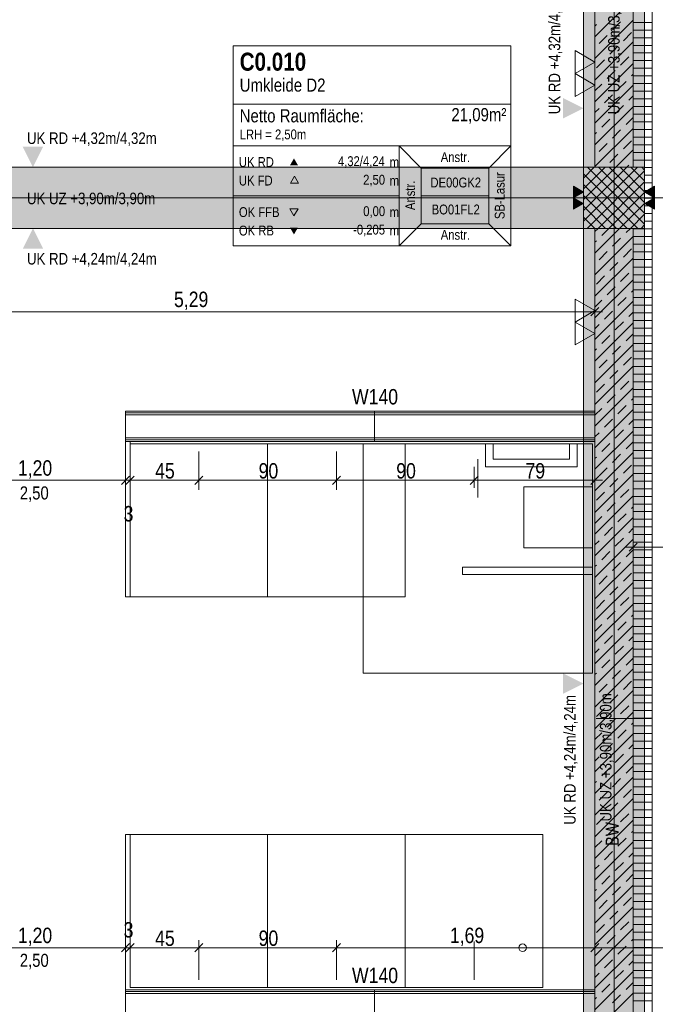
# Model space of a CAD drawing. Extents: x -500 to 300, y 62 to 1162.
# Tile 24 of 90: x -76 to 7, y 444 to 573. Entities that reach past the tile are written whole.
import ezdxf
from ezdxf.lldxf.tags import DXFTag

# ---------------------------------------------------------------- set-up
doc = ezdxf.new("R2010")
doc.units = 0
doc.layers.get('0').update_dxf_attribs({"lineweight": 13})
for name, color, linetype, lineweight, true_color in [('--Bem innen', 9, 'Continuous', 13, 0x808080), ('00 -Bauelemente -Dämmung innen', 7, 'Continuous', 9, 0xff7fe6), ('00 -Bauelemente -Gipskarton', 7, 'Continuous', 9, 0xff7fe6), ('00_Beschriftung UZ', 3, 'Continuous', 35, 0x00ff00), ('30 -33 Aussenwände- 3 Aussenstützen', 7, 'Continuous', 50, 0x0000dd), ('30 -34 Innenwände- 1 tragend', 7, 'Continuous', 13, 0xdd0806), ('30 -34 Innenwände- 2 nichttragend', 7, 'Continuous', 18, 0xff7fe6), ('30 -35 Decken- 1 Konstruktion-Träger- Stahlbeton', 7, 'Continuous', 13, 0x33aa00), ('40 -41 Abwasser_Wasser_Gas- 1 Abwasser + sanitäre Anlagen', 7, 'Continuous', 9, 0xff6633), ('60 -61 Ausstattung -1 Möbel -verdeckt', 9, 'fein_strichliert-A06G93KA8I', 13, 0x808080), ('70 -72 Beschriftung- 2 Beschriftung Bauteile', 7, 'Continuous', 9, 0x9999ff), ('70 -75 Raumstempel- 1 Raumstempel', 7, 'Continuous', 25, 0xff6600), ('70 -75 Raumstempel-2 Verweislinie', 7, 'Continuous', 9, 0xff6600), ('70 -76 Bemaßung- 2 Allgemein', 9, 'Continuous', 5, 0x808080), ('iwb_Schraffur_BW', 7, 'Continuous', 13, 0x7400e8), ('iwb_Schraffur_Unterzug', 7, 'Continuous', 5, 0xffffcc), ('iwb_Sichtbeton', 2, 'Continuous', 50, 0xffff00), ('iwb_Sichtbeton-Shading', 2, 'Continuous', 50, 0xffff00)]:
    doc.layers.add(name, color=color, linetype=linetype, lineweight=lineweight, true_color=true_color)
for name, color, linetype, lineweight in [('70 -71 Achsen- 1 Gebäudeachsen', 7, 'STRICHPUNKT2-A06G93K98I', 18), ('70 -75 Raumstempel- 3 Wandstempel', 7, 'Continuous', 50), ('Keine', 7, 'Continuous', 9)]:
    doc.layers.add(name, color=color, linetype=linetype, lineweight=lineweight)
doc.styles.get("Standard").update_dxf_attribs({"font": 'ARIALN.TTF'})
tags = doc.linetypes.add('fein_strichliert-A06G93KA8I', pattern=[4, 1, -2, 1]).pattern_tags.tags
tags[8:9] = [DXFTag(74, 4), DXFTag(75, 0), DXFTag(340, '0'), DXFTag(46, 0.0), DXFTag(50, 0.0), DXFTag(44, 0.0), DXFTag(45, 0.0)]
tags[6:7] = [DXFTag(74, 4), DXFTag(75, 0), DXFTag(340, '0'), DXFTag(46, 0.0), DXFTag(50, 0.0), DXFTag(44, 0.0), DXFTag(45, 0.0)]
tags[4:5] = [DXFTag(74, 4), DXFTag(75, 0), DXFTag(340, '0'), DXFTag(46, 0.0), DXFTag(50, 0.0), DXFTag(44, 0.0), DXFTag(45, 0.0)]
tags = doc.linetypes.add('STRICHPUNKT2-A06G93K98I', pattern=[12.7, 6.35, -3.175, 0, -3.175]).pattern_tags.tags
tags[10:11] = [DXFTag(74, 4), DXFTag(75, 0), DXFTag(340, '0'), DXFTag(46, 0.0), DXFTag(50, 0.0), DXFTag(44, 0.0), DXFTag(45, 0.0)]
tags[8:9] = [DXFTag(74, 4), DXFTag(75, 0), DXFTag(340, '0'), DXFTag(46, 0.0), DXFTag(50, 0.0), DXFTag(44, 0.0), DXFTag(45, 0.0)]
tags[6:7] = [DXFTag(74, 4), DXFTag(75, 0), DXFTag(340, '0'), DXFTag(46, 0.0), DXFTag(50, 0.0), DXFTag(44, 0.0), DXFTag(45, 0.0)]
tags[4:5] = [DXFTag(74, 4), DXFTag(75, 0), DXFTag(340, '0'), DXFTag(46, 0.0), DXFTag(50, 0.0), DXFTag(44, 0.0), DXFTag(45, 0.0)]

# ---------------------------------------------------------------- blocks, each defined once
blk = doc.blocks.new('Shading-A06G93H18I', base_point=(43.75, 776.65))
at = {"layer": 'iwb_Sichtbeton-Shading', "color": 51, "true_color": 0xffff7f}
blk.add_solid([(-0.5, 772.25), (-0.5, 317.12), (-1.1, 771.65), (-1.1, 317.12)], dxfattribs=at)
blk = doc.blocks.new('Referenz-A06G93KB8I')
at = {"layer": '00 -Bauelemente -Dämmung innen', "color": 0, "linetype": 'Continuous', "lineweight": -2, "ltscale": 0.13}
for p, q in [((-62.2, 521.05), (-0.8, 521.05)), ((-62.2, 518.05), (-0.8, 518.05)), ((-62.2, 445.35), (-0.8, 445.35))]:
    blk.add_line(p, q, dxfattribs=at)
at = {"layer": '00 -Bauelemente -Gipskarton', "color": 0, "linetype": 'Continuous', "lineweight": -2, "ltscale": 0.13}
for p, q in [((-62.2, 521.55), (-0.8, 521.55)), ((-62.2, 521.3), (-0.8, 521.3)), ((-62.2, 521.05), (-0.8, 521.05)), ((-62.2, 518.05), (-0.8, 518.05)), ((-62.2, 517.8), (-0.8, 517.8)), ((-62.2, 517.55), (-0.8, 517.55)), ((-62.2, 445.85), (-0.8, 445.85)), ((-62.2, 445.6), (-0.8, 445.6)), ((-62.2, 445.35), (-0.8, 445.35))]:
    blk.add_line(p, q, dxfattribs=at)
at = {"layer": '00_Beschriftung UZ', "color": 0, "lineweight": -2}
for points in [[(-4.97, 559.82), (-2.3, 561.16), (-4.97, 562.5)], [(0.37, 559.82), (-2.3, 561.16), (0.37, 562.5)], [(-4.97, 484.57), (-2.3, 485.9), (-4.97, 487.24)], [(0.37, 484.57), (-2.3, 485.9), (0.37, 487.24)]]:
    blk.add_solid(points, dxfattribs=at)
at = {"layer": '30 -33 Aussenwände- 3 Aussenstützen', "color": 0, "lineweight": -2}
for p, q in [((-2.3, 553.45), (-2.29, 553.45)), ((-2.3, 552.03), (-0.88, 553.45)), ((-2.3, 550.62), (0.53, 553.45)), ((-2.3, 549.21), (1.95, 553.45)), ((-2.3, 547.79), (3.36, 553.45)), ((-2.3, 546.38), (4.78, 553.45)), ((-2.3, 552.59), (4.83, 545.45)), ((-1.81, 545.45), (5.7, 552.96)), ((-1.75, 553.45), (5.7, 546)), ((-0.34, 553.45), (5.7, 547.42)), ((1.08, 553.45), (5.7, 548.83)), ((2.49, 553.45), (5.7, 550.24)), ((3.91, 553.45), (5.7, 551.66)), ((5.32, 553.45), (5.7, 553.07)), ((-0.39, 545.45), (5.7, 551.55)), ((-2.3, 551.17), (3.42, 545.45)), ((1.02, 545.45), (5.7, 550.13)), ((1.7, 550.45), (1.7, 548.45)), ((-2.3, 549.76), (2.01, 545.45)), ((0.7, 549.45), (2.7, 549.45)), ((2.43, 545.45), (5.7, 548.72)), ((-2.3, 548.34), (0.59, 545.45)), ((-2.3, 546.93), (-0.82, 545.45)), ((3.85, 545.45), (5.7, 547.31)), ((-2.3, 545.52), (-2.24, 545.45)), ((5.26, 545.45), (5.7, 545.89))]:
    blk.add_line(p, q, dxfattribs=at)
at = {"layer": '30 -33 Aussenwände- 3 Aussenstützen', "color": 0, "linetype": 'Continuous', "lineweight": -2, "ltscale": 0.13}
for p, q in [((5.7, 553.45), (-2.3, 553.45)), ((-2.3, 553.45), (-2.3, 545.45)), ((5.7, 545.45), (5.7, 553.45)), ((-2.3, 545.45), (5.7, 545.45))]:
    blk.add_line(p, q, dxfattribs=at)
at = {"layer": '30 -34 Innenwände- 1 tragend', "color": 0, "lineweight": -2}
for p, q in [((-0.8, 553.45), (-0.8, 605.45)), ((4.2, 553.45), (4.2, 605.45)), ((-0.8, 570.5), (4.2, 575.5)), ((-0.8, 567.68), (4.2, 572.68)), ((-0.8, 571.92), (-0.61, 572.11)), ((1.51, 571.4), (2.57, 572.46)), ((-0.25, 569.63), (0.81, 570.7)), ((2.93, 569.99), (3.99, 571.05)), ((-0.8, 564.85), (4.2, 569.85)), ((1.16, 568.22), (2.22, 569.28)), ((-0.8, 562.02), (4.2, 567.02)), ((-0.61, 566.45), (0.45, 567.51)), ((2.57, 566.81), (3.63, 567.87)), ((0.81, 565.04), (1.87, 566.1)), ((3.99, 565.39), (4.2, 565.6)), ((-0.8, 563.43), (0.1, 564.33)), ((-0.8, 559.19), (4.2, 564.19)), ((2.22, 563.62), (3.28, 564.68)), ((0.45, 561.86), (1.51, 562.92)), ((3.63, 562.21), (4.2, 562.78)), ((-0.8, 556.36), (4.2, 561.36)), ((-0.8, 560.6), (-0.25, 561.15)), ((1.87, 560.44), (2.93, 561.5)), ((0.1, 558.67), (1.16, 559.73)), ((3.28, 559.03), (4.2, 559.95)), ((-0.8, 553.53), (4.2, 558.53)), ((-0.8, 557.78), (-0.61, 557.97)), ((1.51, 557.26), (2.57, 558.32)), ((-0.25, 555.49), (0.81, 556.55)), ((2.93, 555.85), (3.99, 556.91)), ((1.16, 554.08), (2.22, 555.14)), ((1.95, 553.45), (4.2, 555.71)), ((3.36, 553.45), (3.63, 553.72)), ((-0.8, 545.05), (-0.39, 545.45)), ((-0.8, 542.22), (2.43, 545.45)), ((-0.8, 388.45), (-0.8, 545.45)), ((0.1, 544.53), (1.02, 545.45)), ((3.28, 544.89), (3.85, 545.45)), ((4.2, 388.45), (4.2, 545.45)), ((-0.8, 539.39), (4.2, 544.39)), ((-0.8, 543.63), (-0.61, 543.83)), ((1.51, 543.12), (2.57, 544.18)), ((-0.25, 541.35), (0.81, 542.41)), ((2.93, 541.7), (3.99, 542.76)), ((-0.8, 536.56), (4.2, 541.56)), ((1.16, 539.94), (2.22, 541)), ((-0.8, 533.73), (4.2, 538.73)), ((-0.61, 538.17), (0.45, 539.23)), ((2.57, 538.52), (3.63, 539.58)), ((0.81, 536.75), (1.87, 537.81)), ((3.99, 537.11), (4.2, 537.32)), ((-0.8, 535.15), (0.1, 536.05)), ((-0.8, 530.91), (4.2, 535.91)), ((2.22, 535.34), (3.28, 536.4)), ((0.45, 533.57), (1.51, 534.63)), ((3.63, 533.93), (4.2, 534.49)), ((-0.8, 528.08), (4.2, 533.08)), ((-0.8, 532.32), (-0.25, 532.86)), ((1.87, 532.16), (2.93, 533.22)), ((0.1, 530.39), (1.16, 531.45)), ((3.28, 530.74), (4.2, 531.66)), ((-0.8, 525.25), (4.2, 530.25)), ((-0.8, 529.49), (-0.61, 529.68)), ((1.51, 528.98), (2.57, 530.04)), ((-0.25, 527.21), (0.81, 528.27)), ((2.93, 527.56), (3.99, 528.62)), ((-0.8, 522.42), (4.2, 527.42)), ((1.16, 525.79), (2.22, 526.85)), ((-0.8, 519.59), (4.2, 524.59)), ((-0.61, 524.03), (0.45, 525.09)), ((2.57, 524.38), (3.63, 525.44)), ((0.81, 522.61), (1.87, 523.67)), ((3.99, 522.97), (4.2, 523.18)), ((-0.8, 521.01), (0.1, 521.9)), ((-0.8, 516.76), (4.2, 521.76)), ((2.22, 521.2), (3.28, 522.26)), ((0.45, 519.43), (1.51, 520.49)), ((1.87, 518.02), (2.93, 519.08)), ((3.63, 519.78), (4.2, 520.35)), ((-0.8, 513.94), (4.2, 518.94)), ((-0.8, 518.18), (-0.25, 518.72)), ((0.1, 516.25), (1.16, 517.31)), ((3.28, 516.6), (4.2, 517.52)), ((-0.8, 511.11), (4.2, 516.11)), ((-0.8, 515.35), (-0.61, 515.54)), ((1.51, 514.83), (2.57, 515.89)), ((-0.25, 513.07), (0.81, 514.13)), ((2.93, 513.42), (3.99, 514.48)), ((-0.8, 508.28), (4.2, 513.28)), ((1.16, 511.65), (2.22, 512.71)), ((-0.8, 505.45), (4.2, 510.45)), ((-0.61, 509.88), (0.45, 510.94)), ((2.57, 510.24), (3.63, 511.3)), ((0.81, 508.47), (1.87, 509.53)), ((3.99, 508.82), (4.2, 509.04)), ((-0.8, 506.86), (0.1, 507.76)), ((-0.8, 502.62), (4.2, 507.62)), ((2.22, 507.06), (3.28, 508.12)), ((0.45, 505.29), (1.51, 506.35)), ((3.63, 505.64), (4.2, 506.21)), ((1.87, 503.87), (2.93, 504.93)), ((-0.8, 499.79), (4.2, 504.79)), ((-0.8, 504.04), (-0.25, 504.58)), ((0.1, 502.11), (1.16, 503.17)), ((3.28, 502.46), (4.2, 503.38)), ((-0.8, 496.97), (4.2, 501.97)), ((-0.8, 501.21), (-0.61, 501.4)), ((1.51, 500.69), (2.57, 501.75)), ((-0.25, 498.92), (0.81, 499.98)), ((2.93, 499.28), (3.99, 500.34)), ((-0.8, 494.14), (4.2, 499.14)), ((1.16, 497.51), (2.22, 498.57)), ((-0.8, 491.31), (4.2, 496.31)), ((-0.61, 495.74), (0.45, 496.8)), ((2.57, 496.1), (3.63, 497.16)), ((0.81, 494.33), (1.87, 495.39)), ((3.99, 494.68), (4.2, 494.89)), ((-0.8, 492.72), (0.1, 493.62)), ((-0.8, 488.48), (4.2, 493.48)), ((2.22, 492.91), (3.28, 493.97)), ((0.45, 491.15), (1.51, 492.21)), ((3.63, 491.5), (4.2, 492.07)), ((1.87, 489.73), (2.93, 490.79)), ((-0.8, 485.65), (4.2, 490.65)), ((-0.8, 489.89), (-0.25, 490.44)), ((0.1, 487.96), (1.16, 489.02)), ((3.28, 488.32), (4.2, 489.24)), ((-0.8, 482.82), (4.2, 487.82)), ((-0.8, 487.07), (-0.61, 487.26)), ((1.51, 486.55), (2.57, 487.61)), ((-0.25, 484.78), (0.81, 485.84)), ((2.93, 485.14), (3.99, 486.2)), ((-0.8, 479.99), (4.2, 484.99)), ((1.16, 483.37), (2.22, 484.43)), ((2.57, 481.95), (3.63, 483.01)), ((-0.8, 477.17), (4.2, 482.17)), ((-0.61, 481.6), (0.45, 482.66)), ((0.81, 480.19), (1.87, 481.25)), ((3.99, 480.54), (4.2, 480.75)), ((-0.8, 478.58), (0.1, 479.48)), ((-0.8, 474.34), (4.2, 479.34)), ((2.22, 478.77), (3.28, 479.83)), ((0.45, 477), (1.51, 478.06)), ((3.63, 477.36), (4.2, 477.92)), ((1.87, 475.59), (2.93, 476.65)), ((-0.8, 471.51), (4.2, 476.51)), ((-0.8, 475.75), (-0.25, 476.3)), ((0.1, 473.82), (1.16, 474.88)), ((3.28, 474.18), (4.2, 475.1)), ((-0.8, 468.68), (4.2, 473.68)), ((-0.8, 472.92), (-0.61, 473.11)), ((1.51, 472.41), (2.57, 473.47)), ((-0.25, 470.64), (0.81, 471.7)), ((2.93, 470.99), (3.99, 472.05)), ((-0.8, 465.85), (4.2, 470.85)), ((1.16, 469.23), (2.22, 470.29)), ((2.57, 467.81), (3.63, 468.87)), ((-0.8, 463.02), (4.2, 468.02)), ((-0.61, 467.46), (0.45, 468.52)), ((0.81, 466.04), (1.87, 467.1)), ((3.99, 466.4), (4.2, 466.61)), ((-0.8, 464.44), (0.1, 465.34)), ((-0.8, 460.2), (4.2, 465.2)), ((2.22, 464.63), (3.28, 465.69)), ((0.45, 462.86), (1.51, 463.92)), ((3.63, 463.21), (4.2, 463.78)), ((1.87, 461.45), (2.93, 462.51)), ((-0.8, 457.37), (4.2, 462.37)), ((-0.8, 461.61), (-0.25, 462.15)), ((0.1, 459.68), (1.16, 460.74)), ((3.28, 460.03), (4.2, 460.95)), ((-0.8, 454.54), (4.2, 459.54)), ((-0.8, 458.78), (-0.61, 458.97)), ((1.51, 458.27), (2.57, 459.33)), ((-0.25, 456.5), (0.81, 457.56)), ((2.93, 456.85), (3.99, 457.91)), ((-0.8, 451.71), (4.2, 456.71)), ((1.16, 455.08), (2.22, 456.14)), ((2.57, 453.67), (3.63, 454.73)), ((-0.8, 448.88), (4.2, 453.88)), ((-0.61, 453.32), (0.45, 454.38)), ((0.81, 451.9), (1.87, 452.96)), ((3.99, 452.25), (4.2, 452.47)), ((-0.8, 450.3), (0.1, 451.19)), ((-0.8, 446.05), (4.2, 451.05)), ((2.22, 450.49), (3.28, 451.55)), ((0.45, 448.72), (1.51, 449.78)), ((3.63, 449.07), (4.2, 449.64)), ((-0.8, 443.23), (4.2, 448.23)), ((1.87, 447.31), (2.93, 448.37)), ((-0.8, 447.47), (-0.25, 448.01)), ((0.1, 445.54), (1.16, 446.6)), ((3.28, 445.89), (4.2, 446.81)), ((-0.8, 440.4), (4.2, 445.4)), ((-0.8, 444.64), (-0.61, 444.83)), ((1.51, 444.12), (2.57, 445.18))]:
    blk.add_line(p, q, dxfattribs=at)
at = {"layer": '30 -34 Innenwände- 1 tragend', "color": 0, "linetype": 'Continuous', "lineweight": -2, "ltscale": 0.13}
for p, q in [((6.7, 553.45), (6.7, 605.45)), ((-0.8, 553.45), (-0.8, 577.95)), ((-0.8, 553.45), (5.7, 553.45)), ((-0.8, 545.45), (5.7, 545.45)), ((-0.8, 521.55), (-0.8, 545.45)), ((6.7, 388.45), (6.7, 545.45)), ((-0.8, 445.85), (-0.8, 517.55))]:
    blk.add_line(p, q, dxfattribs=at)
at = {"layer": '30 -34 Innenwände- 2 nichttragend', "color": 0, "lineweight": -2}
for p, q in [((4.2, 553.45), (4.2, 605.45)), ((6.7, 553.45), (6.7, 605.45)), ((6.7, 572.39), (4.2, 572.39)), ((6.7, 571.39), (4.2, 571.39)), ((6.7, 570.39), (4.2, 570.39)), ((6.7, 569.39), (4.2, 569.39)), ((6.7, 568.39), (4.2, 568.39)), ((6.7, 567.39), (4.2, 567.39)), ((6.7, 566.39), (4.2, 566.39)), ((6.7, 565.39), (4.2, 565.39)), ((6.7, 564.39), (4.2, 564.39)), ((6.7, 563.39), (4.2, 563.39)), ((6.7, 562.39), (4.2, 562.39)), ((6.7, 561.39), (4.2, 561.39)), ((6.7, 560.39), (4.2, 560.39)), ((6.7, 559.39), (4.2, 559.39)), ((6.7, 558.39), (4.2, 558.39)), ((6.7, 557.39), (4.2, 557.39)), ((6.7, 556.39), (4.2, 556.39)), ((6.7, 555.39), (4.2, 555.39)), ((6.7, 554.39), (4.2, 554.39)), ((5.7, 553.45), (5.7, 545.45)), ((5.7, 553.39), (6.7, 553.39)), ((6.7, 553.45), (6.7, 545.45)), ((5.7, 552.39), (6.7, 552.39)), ((5.7, 551.39), (6.7, 551.39)), ((5.7, 550.39), (6.7, 550.39)), ((5.7, 549.39), (6.7, 549.39)), ((5.7, 548.39), (6.7, 548.39)), ((5.7, 547.39), (6.7, 547.39)), ((5.7, 546.39), (6.7, 546.39)), ((4.2, 388.45), (4.2, 545.45)), ((6.7, 545.39), (4.2, 545.39)), ((6.7, 388.45), (6.7, 545.45)), ((6.7, 544.39), (4.2, 544.39)), ((6.7, 543.39), (4.2, 543.39)), ((6.7, 542.39), (4.2, 542.39)), ((6.7, 541.39), (4.2, 541.39)), ((6.7, 540.39), (4.2, 540.39)), ((6.7, 539.39), (4.2, 539.39)), ((6.7, 538.39), (4.2, 538.39)), ((6.7, 537.39), (4.2, 537.39)), ((6.7, 536.39), (4.2, 536.39)), ((6.7, 535.39), (4.2, 535.39)), ((6.7, 534.39), (4.2, 534.39)), ((6.7, 533.39), (4.2, 533.39)), ((6.7, 532.39), (4.2, 532.39)), ((6.7, 531.39), (4.2, 531.39)), ((6.7, 530.39), (4.2, 530.39)), ((6.7, 529.39), (4.2, 529.39)), ((6.7, 528.39), (4.2, 528.39)), ((6.7, 527.39), (4.2, 527.39)), ((6.7, 526.39), (4.2, 526.39)), ((6.7, 525.39), (4.2, 525.39)), ((6.7, 524.39), (4.2, 524.39)), ((6.7, 523.39), (4.2, 523.39)), ((6.7, 522.39), (4.2, 522.39)), ((6.7, 521.39), (4.2, 521.39)), ((6.7, 520.39), (4.2, 520.39)), ((6.7, 519.39), (4.2, 519.39)), ((6.7, 518.39), (4.2, 518.39)), ((6.7, 517.39), (4.2, 517.39)), ((6.7, 516.39), (4.2, 516.39)), ((6.7, 515.39), (4.2, 515.39)), ((6.7, 514.39), (4.2, 514.39)), ((6.7, 513.39), (4.2, 513.39)), ((6.7, 512.39), (4.2, 512.39)), ((6.7, 511.39), (4.2, 511.39)), ((6.7, 510.39), (4.2, 510.39)), ((6.7, 509.39), (4.2, 509.39)), ((6.7, 508.39), (4.2, 508.39)), ((6.7, 507.39), (4.2, 507.39)), ((6.7, 506.39), (4.2, 506.39)), ((6.7, 505.39), (4.2, 505.39)), ((6.7, 504.39), (4.2, 504.39)), ((6.7, 503.39), (4.2, 503.39)), ((6.7, 502.39), (4.2, 502.39)), ((6.7, 501.39), (4.2, 501.39)), ((6.7, 500.39), (4.2, 500.39)), ((6.7, 499.39), (4.2, 499.39)), ((6.7, 498.39), (4.2, 498.39)), ((6.7, 497.39), (4.2, 497.39)), ((6.7, 496.39), (4.2, 496.39)), ((6.7, 495.39), (4.2, 495.39)), ((6.7, 494.39), (4.2, 494.39)), ((6.7, 493.39), (4.2, 493.39)), ((6.7, 492.39), (4.2, 492.39)), ((6.7, 491.39), (4.2, 491.39)), ((6.7, 490.39), (4.2, 490.39)), ((6.7, 489.39), (4.2, 489.39)), ((6.7, 488.39), (4.2, 488.39)), ((6.7, 487.39), (4.2, 487.39)), ((6.7, 486.39), (4.2, 486.39)), ((6.7, 485.39), (4.2, 485.39)), ((6.7, 484.39), (4.2, 484.39)), ((6.7, 483.39), (4.2, 483.39)), ((6.7, 482.39), (4.2, 482.39)), ((6.7, 481.39), (4.2, 481.39)), ((6.7, 480.39), (4.2, 480.39)), ((6.7, 479.39), (4.2, 479.39)), ((6.7, 478.39), (4.2, 478.39)), ((6.7, 477.39), (4.2, 477.39)), ((6.7, 476.39), (4.2, 476.39)), ((6.7, 475.39), (4.2, 475.39)), ((6.7, 474.39), (4.2, 474.39)), ((6.7, 473.39), (4.2, 473.39)), ((6.7, 472.39), (4.2, 472.39)), ((6.7, 471.39), (4.2, 471.39)), ((6.7, 470.39), (4.2, 470.39)), ((6.7, 469.39), (4.2, 469.39)), ((6.7, 468.39), (4.2, 468.39)), ((6.7, 467.39), (4.2, 467.39)), ((6.7, 466.39), (4.2, 466.39)), ((6.7, 465.39), (4.2, 465.39)), ((6.7, 464.39), (4.2, 464.39)), ((6.7, 463.39), (4.2, 463.39)), ((6.7, 462.39), (4.2, 462.39)), ((6.7, 461.39), (4.2, 461.39)), ((6.7, 460.39), (4.2, 460.39)), ((6.7, 459.39), (4.2, 459.39)), ((6.7, 458.39), (4.2, 458.39)), ((6.7, 457.39), (4.2, 457.39)), ((6.7, 456.39), (4.2, 456.39)), ((6.7, 455.39), (4.2, 455.39)), ((6.7, 454.39), (4.2, 454.39)), ((6.7, 453.39), (4.2, 453.39)), ((6.7, 452.39), (4.2, 452.39)), ((6.7, 451.39), (4.2, 451.39)), ((6.7, 450.39), (4.2, 450.39)), ((6.7, 449.39), (4.2, 449.39)), ((6.7, 448.39), (4.2, 448.39)), ((6.7, 447.39), (4.2, 447.39)), ((6.7, 446.39), (4.2, 446.39)), ((6.7, 445.39), (4.2, 445.39)), ((6.7, 444.39), (4.2, 444.39))]:
    blk.add_line(p, q, dxfattribs=at)
at = {"layer": '30 -34 Innenwände- 2 nichttragend', "color": 0, "linetype": 'Continuous', "lineweight": -2, "ltscale": 0.13}
for p, q in [((5.7, 553.45), (5.7, 545.45)), ((6.7, 553.45), (6.7, 545.45)), ((-62.2, 517.55), (-62.2, 521.55)), ((-62.2, 521.55), (-0.8, 521.55)), ((-0.8, 517.55), (-0.8, 521.55)), ((-62.2, 517.55), (-0.8, 517.55)), ((-62.2, 517.55), (-61.6, 517.55)), ((-62.2, 517.55), (-62.2, 497.25)), ((-61.6, 517.55), (-61.6, 497.25)), ((-62.2, 497.25), (-61.6, 497.25)), ((-62.2, 466.15), (-61.6, 466.15)), ((-62.2, 466.15), (-62.2, 445.85)), ((-61.6, 466.15), (-61.6, 446.15)), ((-62.2, 441.85), (-62.2, 445.85)), ((-62.2, 445.85), (-0.8, 445.85)), ((-0.8, 441.85), (-0.8, 445.85))]:
    blk.add_line(p, q, dxfattribs=at)
at = {"layer": '30 -35 Decken- 1 Konstruktion-Träger- Stahlbeton', "color": 0, "linetype": 'fein_strichliert-A06G93KA8I', "lineweight": -2, "ltscale": 0.13}
for p, q in [((-2.3, 227.45), (-2.3, 770.45)), ((5.7, 227.45), (5.7, 770.45)), ((-298.3, 553.45), (-2.3, 553.45)), ((-298.3, 545.45), (-2.3, 545.45))]:
    blk.add_line(p, q, dxfattribs=at)
at = {"layer": '30 -35 Decken- 1 Konstruktion-Träger- Stahlbeton', "color": 0, "lineweight": -2}
blk.add_line((-2.3, 553.45), (-2.3, 545.45), dxfattribs=at)
at = {"layer": '40 -41 Abwasser_Wasser_Gas- 1 Abwasser + sanitäre Anlagen', "color": 0, "linetype": 'Continuous', "lineweight": -2, "ltscale": 0.13}
for p, q in [((-15.1, 514.25), (-15.1, 517.25)), ((-15.1, 517.25), (-14.1, 517.25)), ((-14.1, 517.25), (-14.1, 515.25)), ((-4.1, 515.25), (-4.1, 517.25)), ((-4.1, 517.25), (-3.1, 517.25)), ((-3.1, 517.25), (-3.1, 514.25)), ((-52.6, 511.25), (-52.6, 516.25)), ((-34.6, 511.25), (-34.6, 516.25)), ((-16.1, 510.25), (-16.1, 515.25)), ((-14.1, 515.25), (-4.1, 515.25)), ((-3.1, 514.25), (-15.1, 514.25)), ((-10.1, 511.65), (-1.1, 511.65)), ((-10.1, 503.65), (-10.1, 511.65)), ((-1.1, 511.65), (-1.1, 503.65)), ((-1.1, 503.65), (-10.1, 503.65)), ((-18.1, 501.15), (-1.1, 501.15)), ((-18.1, 500.15), (-18.1, 501.15)), ((-1.1, 501.15), (-1.1, 500.15)), ((-1.1, 500.15), (-18.1, 500.15)), ((-52.6, 452.15), (-52.6, 447.15)), ((-34.6, 452.15), (-34.6, 447.15)), ((-16.6, 452.15), (-16.6, 447.15))]:
    blk.add_line(p, q, dxfattribs=at)
at = {"layer": '60 -61 Ausstattung -1 Möbel -verdeckt', "color": 0, "linetype": 'fein_strichliert-A06G93KA8I', "lineweight": -2, "ltscale": 0.13}
for p, q in [((-61.6, 497.25), (-61.6, 517.25)), ((-61.6, 517.25), (-43.6, 517.25)), ((-43.6, 497.25), (-43.6, 517.25)), ((-43.6, 517.25), (-25.6, 517.25)), ((-43.6, 517.25), (-43.6, 497.25)), ((-31.1, 487.25), (-31.1, 517.25)), ((-31.1, 517.25), (-1.1, 517.25)), ((-25.6, 517.25), (-25.6, 497.25)), ((-1.1, 517.25), (-1.1, 487.25)), ((-43.6, 497.25), (-61.6, 497.25)), ((-25.6, 497.25), (-43.6, 497.25)), ((-1.1, 487.25), (-31.1, 487.25)), ((-61.6, 466.15), (-43.6, 466.15)), ((-61.6, 446.15), (-61.6, 466.15)), ((-43.6, 466.15), (-25.6, 466.15)), ((-43.6, 446.15), (-43.6, 466.15)), ((-43.6, 466.15), (-43.6, 446.15)), ((-25.6, 466.15), (-7.6, 466.15)), ((-25.6, 446.15), (-25.6, 466.15)), ((-25.6, 466.15), (-25.6, 446.15)), ((-7.6, 466.15), (-7.6, 446.15)), ((-43.6, 446.15), (-61.6, 446.15)), ((-25.6, 446.15), (-43.6, 446.15)), ((-7.6, 446.15), (-25.6, 446.15))]:
    blk.add_line(p, q, dxfattribs=at)
at = {"layer": '70 -71 Achsen- 1 Gebäudeachsen', "color": 0, "linetype": 'STRICHPUNKT2-A06G93K98I', "lineweight": -2, "ltscale": 0.13}
for p, q in [((1.7, 1084.39), (1.7, 84.95)), ((-387.24, 549.45), (76.5, 549.45))]:
    blk.add_line(p, q, dxfattribs=at)
at = {"layer": '70 -72 Beschriftung- 2 Beschriftung Bauteile', "color": 0, "lineweight": -2}
for p, q in [((-0.8, 567.2), (-3.4, 568.7)), ((-3.4, 568.7), (-3.4, 565.7)), ((-3.4, 565.7), (-0.8, 567.2)), ((-0.8, 564.2), (-3.4, 565.7)), ((-3.4, 565.7), (-3.4, 562.7)), ((-3.4, 562.7), (-0.8, 564.2)), ((-2.3, 550.2), (-3.6, 550.95)), ((-3.6, 550.95), (-3.6, 549.45)), ((-3.6, 549.45), (-2.3, 550.2)), ((5.7, 550.2), (7, 550.95)), ((7, 549.45), (5.7, 550.2)), ((7, 550.95), (7, 549.45)), ((-2.3, 548.7), (-3.6, 549.45)), ((-3.6, 549.45), (-3.6, 547.95)), ((-3.6, 547.95), (-2.3, 548.7)), ((5.7, 548.7), (7, 549.45)), ((7, 547.95), (5.7, 548.7)), ((7, 549.45), (7, 547.95)), ((-0.8, 534.7), (-3.4, 536.2)), ((-3.4, 536.2), (-3.4, 533.2)), ((-3.4, 533.2), (-0.8, 534.7)), ((-0.8, 531.7), (-3.4, 533.2)), ((-3.4, 533.2), (-3.4, 530.2)), ((-3.4, 530.2), (-0.8, 531.7))]:
    blk.add_line(p, q, dxfattribs=at)
for points in [[(-3.6, 549.45), (-3.6, 550.95), (-2.3, 550.2)], [(7, 549.45), (5.7, 550.2), (7, 550.95)], [(-3.6, 547.95), (-3.6, 549.45), (-2.3, 548.7)], [(7, 547.95), (5.7, 548.7), (7, 549.45)]]:
    blk.add_solid(points, dxfattribs=at)
at = {"layer": '70 -75 Raumstempel- 1 Raumstempel', "color": 0, "lineweight": -2}
for p, q in [((-48.12, 569.31), (-48.12, 543.17)), ((-11.8, 569.31), (-48.12, 569.31)), ((-11.8, 543.17), (-11.8, 569.31)), ((-11.8, 561.71), (-48.12, 561.71)), ((-48.12, 556.24), (-26.4, 556.24)), ((-23.51, 553.34), (-26.4, 556.24)), ((-11.8, 556.24), (-26.4, 556.24)), ((-26.4, 556.24), (-26.4, 543.17)), ((-14.68, 553.34), (-11.8, 556.24)), ((-23.51, 546.06), (-23.51, 553.34)), ((-23.51, 553.34), (-14.68, 553.34)), ((-14.68, 546.06), (-14.68, 553.34)), ((-40.09, 552.28), (-40.61, 551.37)), ((-40.61, 551.37), (-39.56, 551.37)), ((-39.56, 551.37), (-40.09, 552.28)), ((-48.12, 549.7), (-26.4, 549.7)), ((-14.68, 549.7), (-23.51, 549.7)), ((-40.16, 547.1), (-40.68, 548)), ((-40.68, 548), (-39.63, 548)), ((-39.63, 548), (-40.16, 547.1)), ((-23.51, 546.06), (-26.4, 543.17)), ((-23.51, 546.06), (-14.68, 546.06)), ((-14.68, 546.06), (-11.8, 543.17)), ((-11.8, 543.17), (-48.12, 543.17))]:
    blk.add_line(p, q, dxfattribs=at)
for points in [[(-39.63, 553.69), (-40.16, 554.6), (-40.68, 553.69)], [(-39.63, 545.56), (-40.16, 544.65), (-40.68, 545.56)]]:
    blk.add_solid(points, dxfattribs=at)
at = {"layer": '70 -75 Raumstempel- 3 Wandstempel', "color": 0, "linetype": 'Continuous', "lineweight": -2, "ltscale": 0.13}
for p, q in [((-29.62, 521.55), (-29.62, 517.55)), ((-29.62, 445.85), (-29.62, 441.85))]:
    blk.add_line(p, q, dxfattribs=at)
at = {"layer": '70 -75 Raumstempel-2 Verweislinie', "color": 0, "linetype": 'Continuous', "lineweight": -2, "ltscale": 0.13}
blk.add_line((-10.26, 451.35), (16.7, 451.35), dxfattribs=at)
at = {"layer": '70 -75 Raumstempel-2 Verweislinie', "color": 0, "linetype": 'ByBlock', "lineweight": -2, "ltscale": 0.13}
blk.add_circle((-10.26, 451.35), 0.5, dxfattribs=at)
at = {"layer": '70 -76 Bemaßung- 2 Allgemein', "color": 0, "linetype": 'Continuous', "lineweight": -2, "ltscale": 0.13}
for p, q in [((-1.86, 534.55), (-105.54, 534.55)), ((0.2, 534.55), (-1.86, 534.55)), ((-0.27, 535.08), (-1.33, 534.02)), ((-0.8, 532.05), (-0.8, 535.55)), ((-62.2, 514.99), (-62.2, 511.49)), ((-62.2, 514.99), (-62.2, 511.49)), ((-61.6, 514.99), (-61.6, 511.49)), ((-61.6, 514.99), (-61.6, 511.49)), ((-52.6, 514.19), (-52.6, 511.49)), ((-52.6, 514.19), (-52.6, 511.49)), ((-34.6, 514.19), (-34.6, 511.49)), ((-34.6, 514.19), (-34.6, 511.49)), ((-16.6, 514.25), (-16.6, 511.49)), ((-16.6, 514.25), (-16.6, 511.49)), ((-0.8, 514.99), (-0.8, 511.49)), ((-61.67, 513.02), (-62.73, 511.96)), ((-61.67, 513.02), (-62.73, 511.96)), ((-62.13, 511.96), (-61.07, 513.02)), ((-62.13, 511.96), (-61.07, 513.02)), ((-52.07, 513.02), (-53.13, 511.96)), ((-53.13, 511.96), (-52.07, 513.02)), ((-35.13, 511.96), (-34.07, 513.02)), ((-34.07, 513.02), (-35.13, 511.96)), ((-16.07, 513.02), (-17.13, 511.96)), ((-17.13, 511.96), (-16.07, 513.02)), ((-0.27, 513.02), (-1.33, 511.96)), ((-63.26, 512.49), (-85.14, 512.49)), ((-63.26, 512.49), (-64.32, 512.49)), ((-61.2, 512.49), (-63.26, 512.49)), ((-61.2, 512.49), (-63.26, 512.49)), ((-62.6, 512.49), (-60.54, 512.49)), ((-62.6, 512.49), (-60.54, 512.49)), ((-61.6, 512.49), (-62.2, 512.49)), ((-53.66, 512.49), (-60.54, 512.49)), ((-60.54, 512.49), (-59.48, 512.49)), ((-51.6, 512.49), (-53.66, 512.49)), ((-53.6, 512.49), (-51.54, 512.49)), ((-35.66, 512.49), (-51.54, 512.49)), ((-33.6, 512.49), (-35.66, 512.49)), ((-35.6, 512.49), (-33.54, 512.49)), ((-17.66, 512.49), (-33.54, 512.49)), ((-15.6, 512.49), (-17.66, 512.49)), ((-17.6, 512.49), (-15.54, 512.49)), ((-1.86, 512.49), (-15.54, 512.49)), ((0.2, 512.49), (-1.86, 512.49)), ((3.2, 503.76), (5.26, 503.76)), ((3.67, 503.23), (4.73, 504.29)), ((4.2, 503.42), (4.2, 504.76)), ((44.64, 503.76), (5.26, 503.76)), ((-62.2, 448.85), (-62.2, 452.35)), ((-62.2, 448.85), (-62.2, 452.35)), ((-61.6, 448.85), (-61.6, 452.35)), ((-61.6, 448.85), (-61.6, 452.35)), ((-52.6, 449.65), (-52.6, 452.35)), ((-52.6, 449.65), (-52.6, 452.35)), ((-34.6, 449.65), (-34.6, 452.35)), ((-34.6, 449.65), (-34.6, 452.35)), ((-0.8, 448.85), (-0.8, 452.35)), ((-63.26, 451.35), (-85.14, 451.35)), ((-63.26, 451.35), (-64.32, 451.35)), ((-61.2, 451.35), (-63.26, 451.35)), ((-61.2, 451.35), (-63.26, 451.35)), ((-61.67, 451.88), (-62.73, 450.82)), ((-61.67, 451.88), (-62.73, 450.82)), ((-62.6, 451.35), (-60.54, 451.35)), ((-62.6, 451.35), (-60.54, 451.35)), ((-61.6, 451.35), (-62.2, 451.35)), ((-62.13, 450.82), (-61.07, 451.88)), ((-62.13, 450.82), (-61.07, 451.88)), ((-60.54, 451.35), (-59.48, 451.35)), ((-53.66, 451.35), (-60.54, 451.35)), ((-51.6, 451.35), (-53.66, 451.35)), ((-53.6, 451.35), (-51.54, 451.35)), ((-53.13, 450.82), (-52.07, 451.88)), ((-52.07, 451.88), (-53.13, 450.82)), ((-35.66, 451.35), (-51.54, 451.35)), ((-33.6, 451.35), (-35.66, 451.35)), ((-35.6, 451.35), (-33.54, 451.35)), ((-35.13, 450.82), (-34.07, 451.88)), ((-34.07, 451.88), (-35.13, 450.82)), ((-1.86, 451.35), (-33.54, 451.35)), ((0.2, 451.35), (-1.86, 451.35)), ((-0.27, 451.88), (-1.33, 450.82))]:
    blk.add_line(p, q, dxfattribs=at)
at = {"layer": '70 -76 Bemaßung- 2 Allgemein', "color": 0, "lineweight": -2}
for points in [[(-75.63, 556.12), (-74.3, 553.45), (-72.96, 556.12)], [(-75.63, 550.78), (-74.3, 553.45), (-72.96, 550.78)], [(-75.63, 548.12), (-74.3, 545.45), (-72.96, 548.12)], [(-75.63, 542.78), (-74.3, 545.45), (-72.96, 542.78)]]:
    blk.add_solid(points, dxfattribs=at)
at = {"layer": 'Keine', "color": 0, "lineweight": -2}
blk.add_line((6.54, 481.33), (-0.63, 481.33), dxfattribs=at)
at = {"layer": '--Bem innen', "color": 0, "linetype": 'Continuous', "lineweight": -2, "ltscale": 0.13, "char_height": 1.7, "attachment_point": 1}
for insert in [(-76.02, 511.69), (-76.02, 450.55)]:
    blk.add_mtext('{\\fArial Narrow;2,50}', dxfattribs=dict(at, insert=insert))
at = {"layer": '00_Beschriftung UZ', "color": 0, "linetype": 'ByBlock', "lineweight": -2, "ltscale": 0.13, "char_height": 1.5103, "attachment_point": 1, "rotation": 90}
for s, insert in [('{\\fArial Narrow;UK RD +4,32m/4,32m}', (-6.85, 560.38)), ('{\\fArial Narrow;UK UZ +3,90m/3,90m}', (0.93, 560.37)), ('{\\fArial Narrow;UK RD +4,24m/4,24m}', (-4.83, 467.44)), ('{\\fArial Narrow;UK UZ +3,90m/3,90m}', (-0.14, 467.86))]:
    blk.add_mtext(s, dxfattribs=dict(at, insert=insert))
at = {"layer": '70 -75 Raumstempel- 1 Raumstempel', "color": 0, "linetype": 'Continuous', "lineweight": -2, "ltscale": 0.13, "attachment_point": 1}
for s, insert, char_height, rotation in [('{\\fArial Narrow|b1|i0;C0.010}', (-47.26, 568.43), 2.3536, 0), ('{\\fArial Narrow;Umkleide D2}', (-47.26, 565.05), 1.7117, 0), ('{\\fArial Narrow;Netto Raumfläche:}', (-47.26, 561.03), 1.7117, 0), ('{\\fArial Narrow;21,09m²}', (-19.57, 561.18), 1.7117, 0), ('{\\fArial Narrow;LRH = 2,50m}', (-47.26, 558.38), 1.2838, 0), ('{\\fArial Narrow;Anstr.}', (-20.96, 555.41), 1.2838, 0), ('{\\fArial Narrow;UK RD}', (-47.36, 554.77), 1.2838, 0), ('{\\fArial Narrow;4,32/4,24}', (-34.41, 554.88), 1.2838, 0), ('{\\fArial Narrow;m}', (-27.64, 554.76), 1.2838, 0), ('{\\fArial Narrow;SB-Lasur}', (-13.89, 546.66), 1.2838, 90), ('{\\fArial Narrow;UK FD}', (-47.36, 552.34), 1.2838, 0), ('{\\fArial Narrow;2,50}', (-31.11, 552.45), 1.2838, 0), ('{\\fArial Narrow;m}', (-27.64, 552.33), 1.2838, 0), ('{\\fArial Narrow;Anstr.}', (-25.61, 547.84), 1.2838, 90), ('{\\fArial Narrow;DE00GK2}', (-22.31, 552.09), 1.2838, 0), ('{\\fArial Narrow;OK FFB}', (-47.36, 548.22), 1.2838, 0), ('{\\fArial Narrow;0,00}', (-31.1, 548.34), 1.2838, 0), ('{\\fArial Narrow;m}', (-27.64, 548.22), 1.2838, 0), ('{\\fArial Narrow;BO01FL2}', (-22.15, 548.56), 1.2838, 0), ('{\\fArial Narrow;OK RB}', (-47.36, 545.8), 1.2838, 0), ('{\\fArial Narrow;-0,205}', (-32.42, 545.93), 1.2838, 0), ('{\\fArial Narrow;m}', (-27.64, 545.8), 1.2838, 0), ('{\\fArial Narrow;Anstr.}', (-20.96, 545.25), 1.2838, 0)]:
    blk.add_mtext(s, dxfattribs=dict(at, insert=insert, char_height=char_height, rotation=rotation))
at = {"layer": '70 -75 Raumstempel- 3 Wandstempel', "color": 0, "linetype": 'Continuous', "lineweight": -2, "ltscale": 0.13, "char_height": 2.0138, "attachment_point": 1}
for insert in [(-32.57, 524.43), (-32.57, 448.73)]:
    blk.add_mtext('{\\fArial Narrow;W140}', dxfattribs=dict(at, insert=insert))
at = {"layer": '70 -75 Raumstempel- 3 Wandstempel', "color": 0, "linetype": 'Continuous', "lineweight": -2, "ltscale": 0.13, "insert": (0.62, 464.65), "char_height": 1.7, "attachment_point": 1, "rotation": 90}
blk.add_mtext('{\\fArial Narrow;BW}', dxfattribs=at)
at = {"layer": '70 -76 Bemaßung- 2 Allgemein', "color": 0, "linetype": 'ByBlock', "lineweight": -2, "ltscale": 0.13, "char_height": 1.5103, "attachment_point": 1}
for s, insert in [('{\\fArial Narrow;UK RD +4,32m/4,32m}', (-75.08, 558)), ('{\\fArial Narrow;UK UZ +3,90m/3,90m}', (-75.08, 550.12)), ('{\\fArial Narrow;UK RD +4,24m/4,24m}', (-75.08, 542.23))]:
    blk.add_mtext(s, dxfattribs=dict(at, insert=insert))
at = {"layer": '70 -76 Bemaßung- 2 Allgemein', "color": 0, "linetype": 'Continuous', "lineweight": -2, "ltscale": 0.13, "char_height": 2.0138, "attachment_point": 1}
for s, insert in [('{\\fArial Narrow;5,29}', (-55.85, 537.17)), ('{\\fArial Narrow;1,20}', (-76.27, 515.11)), ('{\\fArial Narrow;45}', (-58.32, 514.74)), ('{\\fArial Narrow;90}', (-44.78, 514.74)), ('{\\fArial Narrow;90}', (-26.78, 514.74)), ('{\\fArial Narrow;79}', (-9.88, 514.74)), ('{\\fArial Narrow;3}', (-62.44, 509.13)), ('{\\fArial Narrow;3}', (-62.44, 454.7)), ('{\\fArial Narrow;1,20}', (-76.27, 453.97)), ('{\\fArial Narrow;45}', (-58.32, 453.6)), ('{\\fArial Narrow;90}', (-44.78, 453.6)), ('{\\fArial Narrow;1,69}', (-19.77, 453.97))]:
    blk.add_mtext(s, dxfattribs=dict(at, insert=insert))
blk = doc.blocks.new('Referenz-A06G93KD8I')
at = {"layer": 'iwb_Schraffur_Unterzug', "linetype": 'Continuous', "ltscale": 0.13}
blk.add_hatch(color=256, dxfattribs=at).paths.add_polyline_path([(-298.3, 549.45), (-298.3, 553.45), (-2.3, 553.45), (-2.3, 545.45), (-298.3, 545.45)])
at = {"layer": 'iwb_Schraffur_BW', "linetype": 'Continuous', "ltscale": 0.13}
blk.add_solid([(-0.8, 773.45), (4.2, 773.45), (-0.8, 208.51), (4.2, 208.51)], dxfattribs=at)
at = {"layer": 'iwb_Schraffur_Unterzug', "linetype": 'Continuous', "ltscale": 0.13}
blk.add_solid([(-2.3, 227.45), (-2.3, 830.45), (5.7, 227.45), (5.7, 830.45)], dxfattribs=at)
at = {"layer": 'iwb_Sichtbeton', "linetype": 'Continuous', "ltscale": 0.5}
blk.add_solid([(-0.5, 227.45), (-1.1, 227.45), (-0.5, 772.25), (-1.1, 771.65)], dxfattribs=at)

msp = doc.modelspace()

# ---------------------------------------------------------------- block references
at = {"color": 8, "lineweight": 13, "ltscale": 0.13, "true_color": 0x808080}
msp.add_blockref('Referenz-A06G93KB8I', (0, 0), dxfattribs=at)
at = {"color": 8, "lineweight": 25, "ltscale": 0.25, "true_color": 0x808080}
msp.add_blockref('Referenz-A06G93KD8I', (0, 0), dxfattribs=at)
msp.add_blockref('Shading-A06G93H18I', (43.75, 776.65))

doc.saveas('drawing.dxf')
